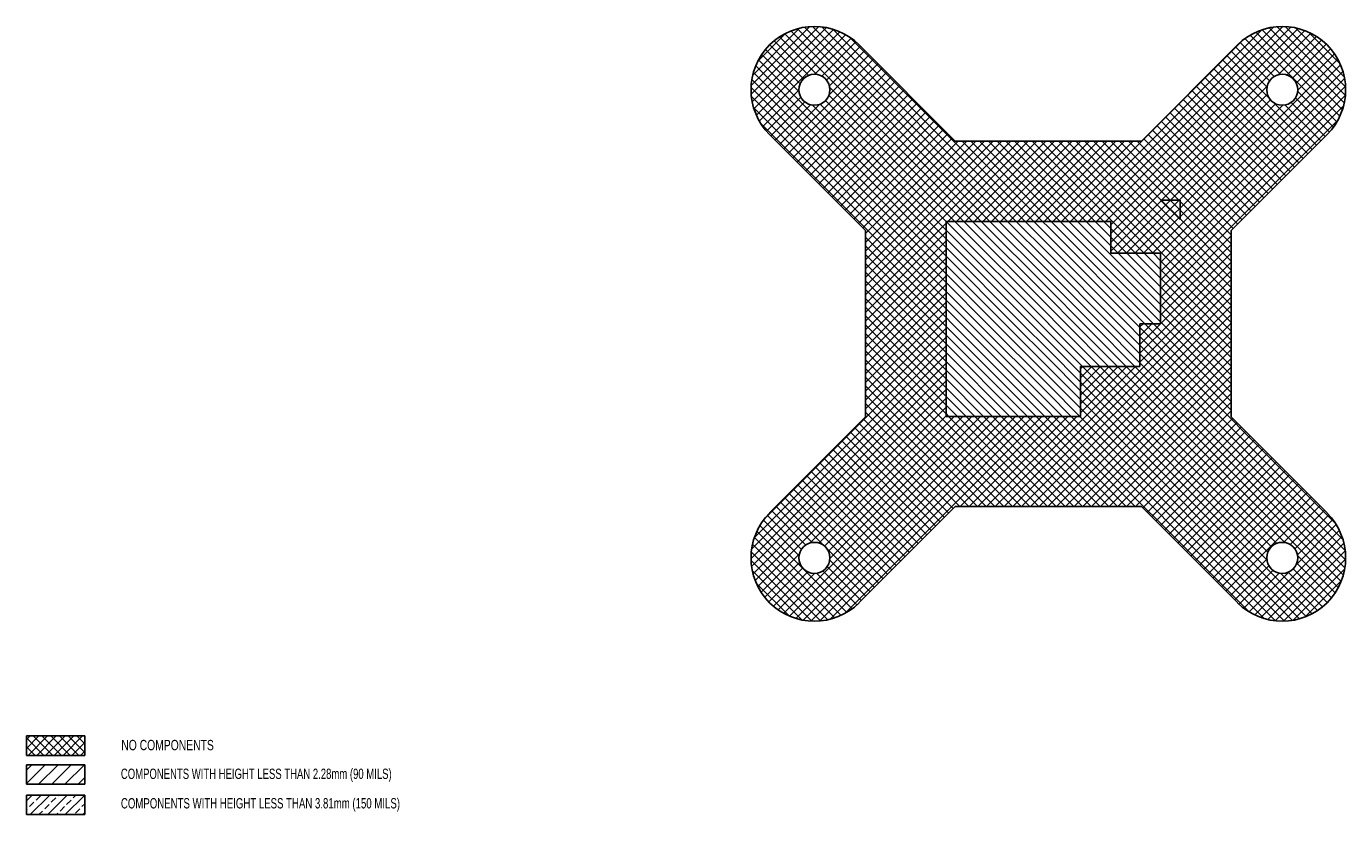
# Model space of a CAD drawing. Extents: x 0 to 836, y 0 to 459.
# Tile 2 of 2: x 701 to 836, y 378 to 459. Entities that reach past the tile are written whole.
import ezdxf

# ---------------------------------------------------------------- set-up
doc = ezdxf.new("R2010")
doc.units = 0
doc.layers.get('0').update_dxf_attribs({"linetype": 'CONTINUOUS'})
doc.layers.add('TEXT', color=7, linetype='CONTINUOUS')
doc.styles.add('SLDTEXTSTYLE0', font='TXT', dxfattribs={"width": 0.75})
doc.styles.add('SLDTEXTSTYLE1', font='TXT', dxfattribs={"width": 0.6975})
doc.styles.add('SLDTEXTSTYLE2', font='TXT', dxfattribs={"width": 0.69})

# ---------------------------------------------------------------- blocks, each defined once
blk = doc.blocks.new('*U2')
at = {"layer": 'TEXT', "style": 'SLDTEXTSTYLE1', "width": 0.6975}
blk.add_text('COMPONENTS WITH HEIGHT LESS THAN 3.81mm (150 MILS)', height=5.2917, dxfattribs=at).set_placement((126.63, 38.35))
blk = doc.blocks.new('*U3')
at = {"layer": 'TEXT', "style": 'SLDTEXTSTYLE2', "width": 0.69}
blk.add_text('COMPONENTS WITH HEIGHT LESS THAN 2.28mm (90 MILS) ', height=5.2917, dxfattribs=at).set_placement((126.61, 53.48))
blk = doc.blocks.new('*U4')
at = {"layer": 'TEXT', "style": 'SLDTEXTSTYLE0', "width": 0.75}
blk.add_text('NO COMPONENTS', height=5.2917, dxfattribs=at).set_placement((126.81, 68.21))
blk = doc.blocks.new('*X19')
at = {"color": 0}
for p, q in [((78.15, 69.17), (84.51, 75.53)), ((78.15, 73.66), (80.02, 75.53)), ((87.13, 65.53), (78.15, 74.52)), ((79, 65.53), (89, 75.53)), ((91.62, 65.53), (81.62, 75.53)), ((83.49, 65.53), (93.49, 75.53)), ((96.11, 65.53), (86.11, 75.53)), ((87.98, 65.53), (97.98, 75.53)), ((100.6, 65.53), (90.6, 75.53)), ((92.47, 65.53), (102.47, 75.53)), ((105.09, 65.53), (95.09, 75.53)), ((96.96, 65.53), (106.96, 75.53)), ((108.15, 66.97), (99.58, 75.53)), ((108.15, 71.46), (104.07, 75.53)), ((82.64, 65.53), (78.15, 70.03)), ((101.45, 65.53), (108.15, 72.23)), ((105.94, 65.53), (108.15, 67.74)), ((78.15, 65.53), (78.15, 65.54))]:
    blk.add_line(p, q, dxfattribs=at)
blk = doc.blocks.new('*X20')
at = {"color": 0}
for p, q in [((78.15, 51.21), (87.69, 60.75)), ((78.15, 57.94), (80.96, 60.75)), ((84.43, 50.75), (94.43, 60.75)), ((91.16, 50.75), (101.16, 60.75)), ((97.9, 50.75), (107.9, 60.75)), ((104.63, 50.75), (108.15, 54.27))]:
    blk.add_line(p, q, dxfattribs=at)
blk = doc.blocks.new('*X21')
at = {"color": 0}
for p, q in [((78.15, 42.23), (81.1, 45.18)), ((79.7, 39.29), (81.94, 41.53)), ((80.08, 35.18), (90.08, 45.18)), ((83.07, 42.66), (85.31, 44.9)), ((89.06, 35.18), (99.06, 45.18)), ((90.93, 41.53), (93.17, 43.78)), ((94.29, 44.9), (94.57, 45.18)), ((98.04, 35.18), (108.04, 45.18)), ((98.78, 40.41), (101.03, 42.66)), ((102.15, 43.78), (103.55, 45.18)), ((106.64, 39.29), (108.15, 40.8)), ((78.15, 37.74), (78.58, 38.17)), ((84.57, 35.18), (86.43, 37.04)), ((87.56, 38.17), (89.8, 40.41)), ((93.55, 35.18), (94.29, 35.92)), ((95.42, 37.04), (97.66, 39.29)), ((103.27, 35.92), (105.52, 38.17)), ((107.02, 35.18), (108.15, 36.31))]:
    blk.add_line(p, q, dxfattribs=at)
blk = doc.blocks.new('*X113')
at = {"color": 0}
for p, q in [((449.93, 404.63), (484.58, 439.28)), ((449.93, 409.12), (480.08, 439.27)), ((450.45, 400.66), (488.55, 438.76)), ((450.75, 414.42), (474.78, 438.46)), ((451.36, 397.07), (492.13, 437.85)), ((452.58, 393.81), (495.39, 436.62)), ((453.35, 421.52), (467.69, 435.85)), ((454.08, 390.82), (498.39, 435.12)), ((464.37, 433.93), (483.61, 414.69)), ((467.19, 435.6), (563.44, 339.35)), ((470.26, 437.02), (567.93, 339.35)), ((473.61, 438.15), (572.42, 339.35)), ((477.3, 438.96), (576.91, 339.35)), ((481.41, 439.34), (581.4, 339.35)), ((482.54, 414.79), (501.13, 433.38)), ((486.11, 439.13), (585.89, 339.35)), ((491.77, 437.96), (590.38, 339.35)), ((500.22, 434), (594.87, 339.35)), ((613.65, 339.35), (711.94, 437.64)), ((618.14, 339.35), (717.82, 439.03)), ((622.63, 339.35), (722.63, 439.35)), ((627.12, 339.35), (726.81, 439.04)), ((631.61, 339.35), (730.56, 438.3)), ((634.34, 337.59), (733.96, 437.21)), ((634.34, 333.1), (737.07, 435.83)), ((703.18, 433.09), (721.53, 414.75)), ((705.89, 434.87), (750.38, 390.39)), ((708.84, 436.41), (751.91, 393.34)), ((712.07, 437.68), (753.18, 396.56)), ((715.6, 438.64), (754.14, 400.09)), ((719.5, 439.23), (754.73, 404)), ((720.23, 414.5), (739.92, 434.19)), ((723.9, 439.31), (754.82, 408.4)), ((729.05, 438.65), (754.15, 413.55)), ((735.72, 436.47), (751.97, 420.22)), ((457.29, 427.54), (475, 409.83)), ((459.43, 429.89), (476.8, 412.52)), ((461.79, 432.02), (479.54, 414.27)), ((486.1, 413.85), (503.65, 431.4)), ((488.55, 411.81), (505.95, 429.22)), ((490.04, 408.82), (508.19, 426.97)), ((609.16, 339.35), (701.99, 432.18)), ((696.17, 426.63), (714.54, 408.26)), ((698.42, 428.88), (715.87, 411.43)), ((700.7, 431.09), (718.18, 413.6)), ((724.67, 414.44), (742.54, 432.32)), ((727.56, 412.85), (744.93, 430.22)), ((729.5, 410.3), (747.11, 427.91)), ((453.69, 422.16), (549.89, 325.96)), ((455.37, 424.97), (474.48, 405.86)), ((466.72, 376.52), (512.69, 422.48)), ((468.97, 374.27), (514.93, 420.24)), ((489.79, 404.07), (510.44, 424.73)), ((655.72, 323.05), (752.25, 419.58)), ((669.9, 341.72), (750.78, 422.6)), ((689.44, 419.9), (735.4, 373.94)), ((691.68, 422.14), (737.64, 376.18)), ((693.93, 424.39), (715.54, 402.77)), ((730.29, 406.6), (749.06, 425.37)), ((451.1, 415.77), (549.89, 316.98)), ((452.25, 419.11), (549.89, 321.47)), ((471.21, 372.03), (517.18, 417.99)), ((473.46, 369.78), (519.42, 415.75)), ((475.7, 367.54), (521.67, 413.5)), ((659.89, 322.73), (753.45, 416.29)), ((682.7, 413.16), (728.66, 367.2)), ((684.95, 415.41), (730.91, 369.45)), ((687.19, 417.65), (733.15, 371.69)), ((449.87, 408.01), (549.89, 308)), ((450.28, 412.1), (549.89, 312.49)), ((455.83, 388.07), (474.42, 406.66)), ((477.95, 365.29), (523.91, 411.26)), ((480.19, 363.05), (526.16, 409.01)), ((482.44, 360.8), (528.4, 406.77)), ((490.19, 408.11), (558.95, 339.35)), ((634.34, 328.61), (714.7, 408.97)), ((659.89, 318.24), (754.33, 412.68)), ((659.89, 313.75), (754.8, 408.66)), ((675.97, 406.43), (721.93, 360.47)), ((678.21, 408.67), (724.17, 362.71)), ((680.46, 410.92), (726.42, 364.96)), ((730.25, 406.03), (748.6, 387.68)), ((450.04, 403.36), (549.89, 303.51)), ((457.8, 385.56), (475.35, 403.11)), ((459.99, 383.25), (477.39, 400.66)), ((464.48, 378.76), (485.13, 399.42)), ((484.68, 358.56), (530.65, 404.52)), ((485.33, 399.49), (549.89, 334.94)), ((486.93, 356.31), (532.89, 402.28)), ((488.02, 401.3), (549.97, 339.35)), ((489.17, 354.07), (535.14, 400.03)), ((489.77, 404.04), (554.46, 339.35)), ((659.89, 309.26), (754.74, 404.1)), ((660.47, 350.25), (714.76, 404.54)), ((664.96, 350.25), (716.36, 401.65)), ((669.23, 399.69), (715.19, 353.73)), ((669.45, 350.25), (718.9, 399.7)), ((671.48, 401.94), (717.44, 355.98)), ((673.72, 404.18), (719.68, 358.22)), ((718.27, 400.04), (739.89, 378.43)), ((726.93, 400.37), (744.38, 382.92)), ((729.11, 402.68), (746.59, 385.2)), ((451.15, 397.76), (549.89, 299.01)), ((462.23, 381.01), (480.39, 399.16)), ((481.36, 398.98), (549.89, 330.45)), ((491.42, 351.82), (537.38, 397.79)), ((493.66, 349.58), (539.63, 395.54)), ((495.91, 347.33), (541.87, 393.3)), ((659.89, 304.77), (753.81, 398.69)), ((662.5, 392.96), (708.46, 347)), ((664.74, 395.2), (710.7, 349.24)), ((666.99, 397.45), (712.95, 351.49)), ((669.9, 346.21), (722.61, 398.92)), ((723.76, 399.04), (742.13, 380.67)), ((454.8, 389.62), (549.89, 294.52)), ((498.15, 345.09), (544.12, 391.05)), ((500.4, 342.84), (546.36, 388.8)), ((502.64, 340.6), (548.61, 386.56)), ((655.76, 386.22), (701.72, 340.26)), ((658.01, 388.47), (703.97, 342.51)), ((659.89, 300.28), (750.86, 391.25)), ((660.25, 390.71), (706.21, 344.75)), ((504.89, 338.35), (550.85, 384.31)), ((507.13, 336.11), (553.1, 382.07)), ((508.6, 301.66), (587.55, 380.6)), ((508.6, 306.15), (583.06, 380.6)), ((508.6, 310.64), (578.57, 380.6)), ((508.6, 315.13), (574.08, 380.6)), ((508.6, 319.62), (569.59, 380.6)), ((508.6, 324.11), (565.1, 380.6)), ((508.6, 328.6), (560.61, 380.6)), ((508.6, 333.09), (556.12, 380.6)), ((550.79, 339.35), (592.04, 380.6)), ((555.28, 339.35), (596.53, 380.6)), ((558.11, 380.6), (599.36, 339.35)), ((559.77, 339.35), (601.02, 380.6)), ((562.6, 380.6), (603.85, 339.35)), ((564.26, 339.35), (605.51, 380.6)), ((567.09, 380.6), (608.34, 339.35)), ((568.75, 339.35), (610, 380.6)), ((571.58, 380.6), (612.83, 339.35)), ((573.24, 339.35), (614.49, 380.6)), ((576.07, 380.6), (617.32, 339.35)), ((577.73, 339.35), (618.98, 380.6)), ((580.56, 380.6), (621.81, 339.35)), ((582.22, 339.35), (623.47, 380.6)), ((585.05, 380.6), (626.3, 339.35)), ((586.71, 339.35), (627.96, 380.6)), ((589.54, 380.6), (630.79, 339.35)), ((591.2, 339.35), (632.45, 380.6)), ((594.03, 380.6), (651.58, 323.05)), ((595.69, 339.35), (636.94, 380.6)), ((598.52, 380.6), (656.07, 323.05)), ((600.18, 339.35), (641.43, 380.6)), ((603.01, 380.6), (696.1, 287.51)), ((604.67, 339.35), (645.92, 380.6)), ((607.5, 380.6), (696.1, 292)), ((611.99, 380.6), (696.1, 296.49)), ((616.48, 380.6), (696.1, 300.98)), ((620.97, 380.6), (696.1, 305.47)), ((625.46, 380.6), (696.1, 309.96)), ((629.95, 380.6), (660.31, 350.25)), ((634.44, 380.6), (664.8, 350.25)), ((638.93, 380.6), (669.29, 350.25)), ((643.42, 380.6), (696.1, 327.92)), ((647.91, 380.6), (696.1, 332.41)), ((651.27, 381.73), (697.23, 335.77)), ((653.52, 383.98), (699.48, 338.01)), ((634.34, 324.12), (660.19, 349.97)), ((637.76, 323.05), (662.43, 347.72)), ((642.25, 323.05), (664.68, 345.48)), ((660.19, 349.97), (660.47, 350.25)), ((660.31, 350.25), (669.9, 340.65)), ((662.43, 347.72), (664.96, 350.25)), ((664.68, 345.48), (669.45, 350.25)), ((664.8, 350.25), (669.9, 345.14)), ((666.93, 343.23), (669.9, 346.21)), ((669.29, 350.25), (669.9, 349.63)), ((669.9, 349.63), (696.1, 323.43)), ((669.9, 345.14), (696.1, 318.94)), ((508.6, 297.17), (549.89, 338.46)), ((646.74, 323.05), (666.93, 343.23)), ((651.23, 323.05), (669.17, 340.99)), ((669.17, 340.99), (669.9, 341.72)), ((669.9, 340.65), (696.1, 314.45)), ((508.6, 292.67), (549.89, 333.96)), ((634.34, 335.8), (647.09, 323.05)), ((659.89, 295.79), (696.1, 332)), ((508.6, 331.32), (549.89, 290.03)), ((508.6, 288.18), (549.89, 329.47)), ((508.6, 326.83), (548.59, 286.85)), ((511.76, 286.85), (549.89, 324.98)), ((634.34, 331.31), (642.6, 323.05)), ((634.34, 326.82), (638.11, 323.05)), ((659.89, 291.3), (696.1, 327.51)), ((508.6, 322.34), (544.1, 286.85)), ((516.25, 286.85), (549.89, 320.49)), ((659.89, 319.23), (692.27, 286.85)), ((659.93, 286.85), (696.1, 323.02)), ((664.42, 286.85), (696.1, 318.53)), ((508.6, 317.85), (539.61, 286.85)), ((508.6, 313.36), (535.12, 286.85)), ((520.74, 286.85), (549.89, 316)), ((525.23, 286.85), (549.89, 311.51)), ((659.89, 314.74), (687.78, 286.85)), ((668.91, 286.85), (696.1, 314.04)), ((508.6, 308.87), (530.63, 286.85)), ((529.72, 286.85), (549.89, 307.02)), ((659.89, 310.25), (683.29, 286.85)), ((659.89, 305.76), (678.8, 286.85)), ((673.4, 286.85), (696.1, 309.55)), ((677.89, 286.85), (696.1, 305.06)), ((508.6, 304.38), (526.14, 286.85)), ((508.6, 299.89), (521.65, 286.85)), ((534.21, 286.85), (549.89, 302.53)), ((538.7, 286.85), (549.89, 298.04)), ((659.89, 301.27), (674.31, 286.85)), ((682.38, 286.85), (696.1, 300.57)), ((508.6, 295.4), (517.15, 286.85)), ((543.19, 286.85), (549.89, 293.55)), ((659.89, 296.78), (669.82, 286.85)), ((659.89, 292.29), (665.33, 286.85)), ((686.87, 286.85), (696.1, 296.08)), ((691.36, 286.85), (696.1, 291.59)), ((508.6, 290.91), (512.66, 286.85)), ((508.6, 247.77), (547.68, 286.85)), ((508.6, 252.26), (543.19, 286.85)), ((508.6, 256.75), (538.7, 286.85)), ((508.6, 261.24), (534.21, 286.85)), ((508.6, 265.73), (529.72, 286.85)), ((508.6, 270.22), (525.23, 286.85)), ((508.6, 274.71), (520.74, 286.85)), ((508.6, 279.2), (516.25, 286.85)), ((508.6, 283.69), (511.76, 286.85)), ((508.6, 286.42), (549.89, 245.13)), ((508.6, 243.28), (549.89, 284.57)), ((512.66, 286.85), (549.89, 249.62)), ((517.15, 286.85), (549.89, 254.11)), ((521.65, 286.85), (549.89, 258.6)), ((526.14, 286.85), (549.89, 263.09)), ((530.63, 286.85), (549.89, 267.58)), ((535.12, 286.85), (549.89, 272.07)), ((539.61, 286.85), (549.89, 276.56)), ((544.1, 286.85), (549.89, 281.05)), ((547.68, 286.85), (549.89, 289.06)), ((548.59, 286.85), (549.89, 285.54)), ((579.65, 193.1), (673.4, 286.85)), ((584.14, 193.1), (677.89, 286.85)), ((588.63, 193.1), (682.38, 286.85)), ((593.12, 193.1), (686.87, 286.85)), ((597.61, 193.1), (691.36, 286.85)), ((602.1, 193.1), (695.85, 286.85)), ((649.33, 267.27), (668.91, 286.85)), ((649.33, 271.76), (664.42, 286.85)), ((649.33, 276.25), (659.93, 286.85)), ((649.33, 280.74), (655.44, 286.85)), ((649.33, 285.23), (650.95, 286.85)), ((649.33, 284.89), (749.5, 184.72)), ((651.86, 286.85), (696.1, 242.61)), ((656.35, 286.85), (696.1, 247.1)), ((659.89, 287.8), (660.84, 286.85)), ((660.84, 286.85), (696.1, 251.59)), ((665.33, 286.85), (696.1, 256.08)), ((669.82, 286.85), (696.1, 260.57)), ((674.31, 286.85), (696.1, 265.06)), ((678.8, 286.85), (696.1, 269.55)), ((683.29, 286.85), (696.1, 274.04)), ((687.78, 286.85), (696.1, 278.53)), ((692.27, 286.85), (696.1, 283.02)), ((695.85, 286.85), (696.1, 287.1)), ((457.02, 187.21), (549.89, 280.08)), ((508.6, 281.93), (549.89, 240.64)), ((606.59, 193.1), (696.1, 282.61)), ((611.08, 193.1), (696.1, 278.12)), ((649.33, 280.4), (753.46, 176.27)), ((450.17, 171.38), (549.89, 271.1)), ((451.57, 177.27), (549.89, 275.59)), ((508.6, 277.44), (592.94, 193.1)), ((508.6, 272.95), (588.45, 193.1)), ((615.58, 193.1), (696.1, 273.63)), ((649.33, 275.91), (754.64, 170.6)), ((649.33, 271.42), (754.84, 165.91)), ((449.85, 166.57), (549.89, 266.61)), ((508.6, 268.46), (583.96, 193.1)), ((508.6, 263.97), (579.47, 193.1)), ((575.16, 193.1), (647.07, 265.01)), ((618.85, 241.28), (642.58, 265.01)), ((618.85, 245.77), (638.09, 265.01)), ((618.85, 250.26), (633.6, 265.01)), ((618.85, 254.75), (629.11, 265.01)), ((618.85, 259.24), (624.62, 265.01)), ((618.85, 263.73), (620.13, 265.01)), ((619.82, 265.01), (715, 169.83)), ((620.07, 193.1), (696.1, 269.14)), ((624.31, 265.01), (716.8, 172.52)), ((624.56, 193.1), (696.1, 264.65)), ((628.8, 265.01), (719.54, 174.27)), ((633.29, 265.01), (723.61, 174.69)), ((637.78, 265.01), (751.1, 151.69)), ((642.27, 265.01), (752.52, 154.76)), ((646.76, 265.01), (753.66, 158.11)), ((649.33, 266.93), (754.46, 161.8)), ((450.16, 162.39), (549.89, 262.12)), ((450.91, 158.65), (549.89, 257.63)), ((508.6, 259.48), (574.98, 193.1)), ((618.85, 261.49), (714.48, 165.86)), ((629.05, 193.1), (696.1, 260.16)), ((452, 155.25), (549.89, 253.14)), ((508.6, 254.99), (570.49, 193.1)), ((508.6, 250.5), (566, 193.1)), ((618.85, 257), (737.66, 138.18)), ((618.85, 252.51), (734.61, 136.75)), ((633.54, 193.1), (696.1, 255.67)), ((638.03, 193.1), (696.1, 251.18)), ((453.38, 152.14), (549.89, 248.65)), ((480.23, 174.5), (549.89, 244.16)), ((508.6, 246.01), (561.51, 193.1)), ((618.85, 248.02), (731.27, 135.6)), ((642.52, 193.1), (696.1, 246.69)), ((466.6, 138.42), (567.53, 239.35)), ((469.62, 136.95), (572.02, 239.35)), ((472.91, 135.75), (576.51, 239.35)), ((476.53, 134.88), (581, 239.35)), ((480.54, 134.4), (585.49, 239.35)), ((484.67, 174.44), (549.89, 239.67)), ((485.1, 134.47), (589.98, 239.35)), ((487.56, 172.85), (554.06, 239.35)), ((489.5, 170.3), (558.55, 239.35)), ((490.29, 166.6), (563.04, 239.35)), ((490.51, 135.39), (594.47, 239.35)), ((497.95, 138.34), (598.96, 239.35)), ((507.59, 238.05), (553.55, 192.09)), ((508.6, 241.52), (557.02, 193.1)), ((551.18, 239.35), (597.43, 193.1)), ((555.67, 239.35), (601.92, 193.1)), ((557.2, 193.1), (603.45, 239.35)), ((560.16, 239.35), (606.41, 193.1)), ((561.69, 193.1), (607.94, 239.35)), ((564.65, 239.35), (610.9, 193.1)), ((566.18, 193.1), (612.43, 239.35)), ((569.15, 239.35), (615.4, 193.1)), ((570.67, 193.1), (616.92, 239.35)), ((573.64, 239.35), (619.89, 193.1)), ((578.13, 239.35), (624.38, 193.1)), ((582.62, 239.35), (628.87, 193.1)), ((587.11, 239.35), (633.36, 193.1)), ((591.6, 239.35), (637.85, 193.1)), ((596.09, 239.35), (642.34, 193.1)), ((600.58, 239.35), (646.83, 193.1)), ((605.07, 239.35), (705.12, 139.29)), ((609.56, 239.35), (713.26, 135.65)), ((614.05, 239.35), (718.86, 134.54)), ((618.54, 239.35), (723.52, 134.37)), ((618.85, 243.53), (727.6, 134.78)), ((647.01, 193.1), (696.1, 242.2)), ((650.82, 192.42), (696.78, 238.39)), ((500.85, 231.31), (546.81, 185.35)), ((503.1, 233.56), (549.06, 187.6)), ((505.34, 235.8), (551.3, 189.84)), ((653.06, 190.18), (699.03, 236.14)), ((655.31, 187.93), (701.27, 233.9)), ((657.55, 185.69), (703.52, 231.65)), ((494.12, 224.58), (540.08, 178.62)), ((496.36, 226.82), (542.32, 180.86)), ((498.61, 229.07), (544.57, 183.11)), ((659.8, 183.44), (705.76, 229.41)), ((662.04, 181.2), (708.01, 227.16)), ((664.29, 178.95), (710.25, 224.92)), ((487.38, 217.84), (533.34, 171.88)), ((489.63, 220.09), (535.59, 174.13)), ((491.87, 222.33), (537.83, 176.37)), ((666.53, 176.71), (712.5, 222.67)), ((668.78, 174.46), (714.74, 220.43)), ((671.02, 172.22), (716.99, 218.18)), ((480.65, 211.11), (526.61, 165.14)), ((482.89, 213.35), (528.85, 167.39)), ((485.14, 215.6), (531.1, 169.64)), ((673.27, 169.97), (719.23, 215.94)), ((675.51, 167.73), (721.48, 213.69)), ((677.76, 165.48), (723.72, 211.44)), ((473.91, 204.37), (519.87, 158.41)), ((476.16, 206.62), (522.12, 160.65)), ((478.4, 208.86), (524.36, 162.9)), ((680, 163.24), (725.97, 209.2)), ((682.25, 160.99), (728.21, 206.95)), ((684.49, 158.75), (730.46, 204.71)), ((467.18, 197.64), (513.14, 151.67)), ((469.42, 199.88), (515.38, 153.92)), ((471.67, 202.13), (517.63, 156.16)), ((686.74, 156.5), (732.7, 202.46)), ((688.98, 154.26), (734.95, 200.22)), ((691.23, 152.01), (737.19, 197.97)), ((460.44, 190.9), (477.91, 173.43)), ((462.69, 193.15), (481.14, 174.7)), ((464.93, 195.39), (487.14, 173.18)), ((693.47, 149.77), (739.44, 195.73)), ((722.96, 174.77), (741.68, 193.48)), ((726.38, 173.69), (743.93, 191.24)), ((454.41, 183.46), (498.96, 138.91)), ((456.21, 186.16), (474.48, 167.88)), ((458.23, 188.63), (475.69, 171.16)), ((728.74, 171.56), (746.16, 188.98)), ((729.44, 163.29), (750.04, 183.88)), ((730.13, 168.46), (748.21, 186.54)), ((451.58, 177.31), (492.81, 136.08)), ((452.87, 180.52), (496.02, 137.36)), ((708.23, 137.58), (751.62, 180.98)), ((711.39, 136.26), (752.95, 177.81)), ((450, 169.91), (485.42, 134.5)), ((450.6, 173.8), (489.3, 135.1)), ((488.69, 171.64), (510.89, 149.43)), ((714.86, 135.23), (753.98, 174.35)), ((718.68, 134.56), (754.64, 170.53)), ((449.88, 165.54), (481.04, 134.38)), ((455.01, 149.28), (474.7, 168.97)), ((456.88, 146.66), (474.76, 164.54)), ((488.93, 162.41), (506.4, 144.94)), ((490.2, 165.64), (508.65, 147.18)), ((695.72, 147.52), (714.44, 166.24)), ((697.96, 145.28), (715.51, 162.82)), ((722.97, 134.36), (754.85, 166.24)), ((729.77, 164.04), (747.52, 146.29)), ((730.19, 168.11), (749.43, 148.87)), ((450.49, 160.44), (475.94, 134.99)), ((458.98, 144.27), (476.36, 161.65)), ((461.3, 142.1), (478.9, 159.7)), ((463.83, 140.14), (482.61, 158.92)), ((483.38, 158.98), (501.66, 140.71)), ((486.66, 160.19), (504.13, 142.72)), ((700.23, 143.05), (717.64, 160.46)), ((702.66, 141), (720.75, 159.08)), ((705.33, 139.17), (725.92, 159.76)), ((721.36, 158.98), (740.47, 139.87)), ((725.33, 159.49), (743.04, 141.79)), ((727.93, 134.83), (754.37, 161.27)), ((728.02, 161.3), (745.39, 143.93)), ((452.55, 153.89), (469.39, 137.05)), ((734.16, 136.57), (752.63, 155.04))]:
    blk.add_line(p, q, dxfattribs=at)
blk = doc.blocks.new('*X114')
at = {"color": 0}
for p, q in [((549.97, 339.35), (602.35, 286.97)), ((554.46, 339.35), (602.35, 291.46)), ((558.95, 339.35), (602.35, 295.95)), ((563.44, 339.35), (602.35, 300.44)), ((567.93, 339.35), (602.35, 304.93)), ((572.42, 339.35), (602.35, 309.42)), ((576.91, 339.35), (602.35, 313.91)), ((581.4, 339.35), (602.35, 318.4)), ((585.89, 339.35), (602.35, 322.89)), ((590.38, 339.35), (602.35, 327.38)), ((594.87, 339.35), (602.35, 331.87)), ((599.36, 339.35), (602.35, 336.36)), ((603.85, 339.35), (656.35, 286.85)), ((608.34, 339.35), (659.89, 287.8)), ((612.83, 339.35), (659.89, 292.29)), ((617.32, 339.35), (659.89, 296.78)), ((621.81, 339.35), (634.34, 326.82)), ((626.3, 339.35), (634.34, 331.31)), ((630.79, 339.35), (634.34, 335.8)), ((549.89, 334.94), (597.98, 286.85)), ((602.35, 336.36), (651.86, 286.85)), ((602.35, 331.87), (647.37, 286.85)), ((549.89, 330.45), (593.49, 286.85)), ((549.89, 325.96), (589, 286.85)), ((602.35, 327.38), (642.88, 286.85)), ((549.89, 321.47), (584.51, 286.85)), ((602.35, 322.89), (638.39, 286.85)), ((602.35, 318.4), (633.9, 286.85)), ((638.11, 323.05), (659.89, 301.27)), ((642.6, 323.05), (659.89, 305.76)), ((647.09, 323.05), (659.89, 310.25)), ((651.58, 323.05), (659.89, 314.74)), ((656.07, 323.05), (659.89, 319.23)), ((549.89, 316.98), (580.02, 286.85)), ((549.89, 312.49), (575.53, 286.85)), ((602.35, 313.91), (629.41, 286.85)), ((549.89, 308), (571.04, 286.85)), ((602.35, 309.42), (624.92, 286.85)), ((602.35, 304.93), (620.43, 286.85)), ((549.89, 303.51), (566.55, 286.85)), ((549.89, 299.01), (562.06, 286.85)), ((602.35, 300.44), (615.94, 286.85)), ((549.89, 294.52), (557.57, 286.85)), ((602.35, 295.95), (611.45, 286.85)), ((602.35, 291.46), (606.96, 286.85)), ((549.89, 290.03), (553.08, 286.85)), ((549.89, 285.54), (596.09, 239.35)), ((553.08, 286.85), (600.58, 239.35)), ((557.57, 286.85), (602.35, 242.06)), ((562.06, 286.85), (602.35, 246.55)), ((566.55, 286.85), (602.35, 251.05)), ((571.04, 286.85), (602.35, 255.54)), ((575.53, 286.85), (602.35, 260.03)), ((580.02, 286.85), (602.35, 264.52)), ((584.51, 286.85), (602.35, 269.01)), ((589, 286.85), (602.35, 273.5)), ((593.49, 286.85), (602.35, 277.99)), ((597.98, 286.85), (602.35, 282.48)), ((602.35, 286.97), (602.47, 286.85)), ((602.47, 286.85), (624.31, 265.01)), ((606.96, 286.85), (628.8, 265.01)), ((611.45, 286.85), (633.29, 265.01)), ((615.94, 286.85), (637.78, 265.01)), ((620.43, 286.85), (642.27, 265.01)), ((624.92, 286.85), (646.76, 265.01)), ((629.41, 286.85), (649.33, 266.93)), ((633.9, 286.85), (649.33, 271.42)), ((638.39, 286.85), (649.33, 275.91)), ((642.88, 286.85), (649.33, 280.4)), ((647.37, 286.85), (649.33, 284.89)), ((549.89, 281.05), (591.6, 239.35)), ((602.35, 282.48), (619.82, 265.01)), ((602.35, 277.99), (618.85, 261.49)), ((549.89, 276.56), (587.11, 239.35)), ((549.89, 272.07), (582.62, 239.35)), ((602.35, 273.5), (618.85, 257)), ((549.89, 267.58), (578.13, 239.35)), ((602.35, 269.01), (618.85, 252.51)), ((602.35, 264.52), (618.85, 248.02)), ((549.89, 263.09), (573.64, 239.35)), ((549.89, 258.6), (569.15, 239.35)), ((602.35, 260.03), (618.85, 243.53)), ((549.89, 254.11), (564.65, 239.35)), ((602.35, 255.54), (618.54, 239.35)), ((602.35, 251.05), (614.05, 239.35)), ((549.89, 249.62), (560.16, 239.35)), ((549.89, 245.13), (555.67, 239.35)), ((602.35, 246.55), (609.56, 239.35)), ((549.89, 240.64), (551.18, 239.35)), ((602.35, 242.06), (605.07, 239.35))]:
    blk.add_line(p, q, dxfattribs=at)

msp = doc.modelspace()

# ---------------------------------------------------------------- linework, layer by layer
at = {"linetype": 'CONTINUOUS'}
for p, q in [((795.8, 446.91), (785.95, 456.76)), ((814.92, 446.91), (824.76, 456.76)), ((786.61, 437.72), (776.76, 447.57)), ((814.92, 446.91), (795.8, 446.91)), ((824.11, 437.72), (833.95, 447.57)), ((816.87, 440.84), (818.87, 440.84)), ((818.87, 438.85), (816.87, 440.84)), ((818.87, 440.84), (818.87, 438.85)), ((811.76, 438.66), (794.87, 438.66)), ((794.87, 438.66), (794.87, 418.66)), ((811.76, 438.66), (811.76, 435.4)), ((786.61, 437.72), (786.61, 418.61)), ((824.11, 437.72), (824.11, 418.61)), ((816.87, 435.4), (811.76, 435.4)), ((816.87, 435.4), (816.87, 428.16)), ((814.75, 428.16), (814.75, 423.8)), ((814.75, 428.16), (816.87, 428.16)), ((814.75, 423.8), (808.66, 423.8)), ((808.66, 418.66), (808.66, 423.8)), ((786.61, 418.61), (776.76, 408.76)), ((808.66, 418.66), (794.87, 418.66)), ((824.11, 418.61), (833.95, 408.76)), ((795.8, 409.41), (785.95, 399.57)), ((814.92, 409.41), (795.8, 409.41)), ((814.92, 409.41), (824.76, 399.57))]:
    msp.add_line(p, q, dxfattribs=at)
for centre in [(781.36, 452.16), (829.36, 452.16), (781.36, 404.16), (829.36, 404.16)]:
    msp.add_circle(centre, 1.59, dxfattribs=at)
for centre, start, end in [((781.36, 452.16), 45, 225), ((829.36, 452.16), 315, 135), ((781.36, 404.16), 135, 315), ((829.36, 404.16), 225, 45)]:
    msp.add_arc(centre, 6.5, start, end, dxfattribs=at)
at = {"layer": 'TEXT'}
for p, q in [((700.52, 385.9), (706.52, 385.9)), ((700.52, 385.9), (700.52, 383.9)), ((706.52, 385.9), (706.52, 383.9)), ((700.52, 383.9), (706.52, 383.9)), ((700.52, 382.94), (706.52, 382.94)), ((700.52, 382.94), (700.52, 380.94)), ((706.52, 382.94), (706.52, 380.94)), ((700.52, 380.94), (706.52, 380.94)), ((700.52, 379.83), (700.52, 377.83)), ((700.52, 379.83), (706.52, 379.83)), ((706.52, 379.83), (706.52, 377.83)), ((700.52, 377.83), (706.52, 377.83))]:
    msp.add_line(p, q, dxfattribs=at)

# ---------------------------------------------------------------- block references
at = {"linetype": 'CONTINUOUS', "xscale": 0.2000000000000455, "yscale": 0.1999999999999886, "zscale": 0.2}
for name in ['*X113', '*X114']:
    msp.add_blockref(name, (684.89, 370.79), dxfattribs=at)
at = {"xscale": 0.2000000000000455, "yscale": 0.1999999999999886, "zscale": 0.2}
for name in ['*U4', '*U3', '*U2']:
    msp.add_blockref(name, (684.89, 370.79), dxfattribs=at)
at = {"layer": 'TEXT', "color": 1, "linetype": 'CONTINUOUS', "xscale": 0.2000000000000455, "yscale": 0.1999999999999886, "zscale": 0.2}
msp.add_blockref('*X19', (684.89, 370.79), dxfattribs=at)
at = {"layer": 'TEXT', "color": 2, "linetype": 'CONTINUOUS', "xscale": 0.2000000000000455, "yscale": 0.1999999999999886, "zscale": 0.2}
msp.add_blockref('*X20', (684.89, 370.79), dxfattribs=at)
at = {"layer": 'TEXT', "color": 4, "linetype": 'CONTINUOUS', "xscale": 0.2000000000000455, "yscale": 0.1999999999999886, "zscale": 0.2}
msp.add_blockref('*X21', (684.89, 370.79), dxfattribs=at)

doc.saveas('drawing.dxf')
